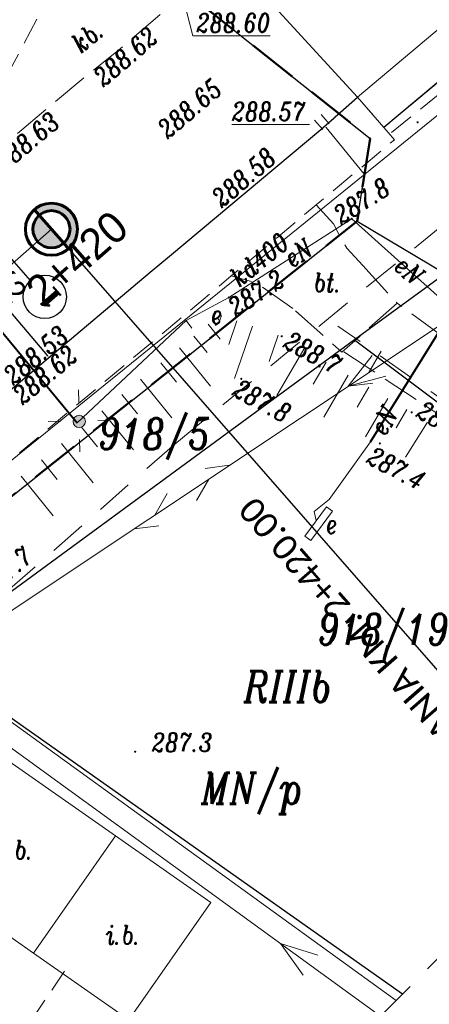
# Model space of a CAD drawing. Header units: metres. Extents: x -1 to 7476305, y 0 to 5497191.
# Tile 110 of 115: x 7475304 to 7475321, y 5497066 to 5497106. Entities that reach past the tile are written whole.
import ezdxf
from ezdxf.enums import TextEntityAlignment as Align

# ---------------------------------------------------------------- set-up
doc = ezdxf.new("R2010")
doc.units = ezdxf.units.M
for name, pattern in [('420-500', [1.5, 1, -0.5]), ('ACAD_ISO04W100', [30, 24, -3, 0, -3]), ('EGBO02-500', [2.5, 1.5, -1]), ('KTCR02-500', [1.5, 1, -0.5]), ('KTJZ01-500', [2, 1.5, -0.5])]:
    doc.linetypes.add(name, pattern=pattern)
for name, color, linetype, lineweight, true_color in [('BUBI03_01', 7, 'Continuous', 5, 0x0a0909), ('BUBZ01_1', 7, 'Continuous', 5, 0x0a0909), ('BUIB12_03', 7, 'Continuous', 5, 0x0a0909), ('EGBD03', 7, 'Continuous', 5, 0x0a0909), ('EGBD03_11', 7, 'Continuous', 5, 0x0a0909), ('EGBK02', 7, 'Continuous', 5, 0x0a0909), ('EGBO02', 7, 'Continuous', 5, 0x0a0909), ('KTCR02', 7, 'Continuous', 5, 0x0a0909), ('KTJZ01', 7, 'Continuous', 5, 0x0a0909), ('KTKR01', 7, 'Continuous', 5, 0x0a0909), ('KTOK01', 7, 'Continuous', 5, 0x0a0909), ('KTOK05_01', 7, 'Continuous', 5, 0x0a0909), ('RTPW01', 7, 'Continuous', 5, 0x0a0909), ('RTPW02', 7, 'Continuous', 5, 0x0a0909), ('suepnn', 7, 'Continuous', 5, 0x0a0909), ('SUOP03_03', 7, 'Continuous', 5, 0x0a0909), ('SUPE_01', 7, 'Continuous', 5, 0x0a0909), ('SUPE_02', 7, 'Continuous', 5, 0x0a0909), ('SUPK_01', 7, 'Continuous', 5, 0x0a0909), ('SUPS01_03', 7, 'Continuous', 5, 0x0a0909), ('SUSM01', 7, 'Continuous', 5, 0x0a0909), ('SUSM04_01_E', 7, 'Continuous', 5, 0x0a0909), ('sutp', 7, 'Continuous', 5, 0x0a0909), ('SUUS05', 7, 'Continuous', 5, 0x0a0909), ('SUUS18_01', 7, 'Continuous', 5, 0x0a0909), ('SUUS18_02', 7, 'Continuous', 5, 0x0a0909)]:
    doc.layers.add(name, color=color, linetype=linetype, lineweight=lineweight, true_color=true_color)
for name, color, linetype in [('C-DROGI-SYTUACJA', 7, 'Continuous'), ('C-DROGI-SYTUACJA-ETYKIETY', 7, 'Continuous'), ('D_Granice pasa drogowego', 30, '420-500'), ('D_wymiary', 7, 'Continuous'), ('S-5_wymiary', 6, 'Continuous')]:
    doc.layers.add(name, color=color, linetype=linetype)
doc.layers.add('D_opis', color=7, linetype='Continuous', lineweight=18, plot=False)
doc.layers.add('S-5_opis_poprzeczka', color=7, linetype='Continuous', lineweight=25)
doc.styles.add('! rom po 1.8mm', font='calibri.ttf', dxfattribs={"height": 0.9})
doc.styles.add('KAMIL', font='calibri.ttf', dxfattribs={"height": 0.75})
doc.styles.add('romans_pochyl', font='calibri.ttf', dxfattribs={"height": 0.75})
doc.styles.add('Style-ITALIC_1250', font='ITALIC_1250.shx')
doc.linetypes.add('KTOK01-500', pattern='A,1.75,[13,dgnlstyle-rozp_2015.shx,S=0.002778,R=0,X=0,Y=0],1.75', length=3.5)
doc.linetypes.add('KTOK05_01-500', pattern='A,3.75,[13,dgnlstyle-rozp_2015.shx,S=0.002778,R=0,X=0,Y=0],3.75', length=7.5)
doc.dimstyles.new('! 500', dxfattribs={"dimscale": 5, "dimtxt": 0.9, "dimasz": 0.18, "dimexe": 0.08, "dimexo": 0.04, "dimgap": 0.07, "dimtad": 1, "dimzin": 1, "dimtxsty": '! rom po 1.8mm', "dimcen": 0.09, "dimclrd": 256, "dimclre": 256, "dimclrt": 256, "dimazin": 1, "dimtfac": 1, "dimtix": 1, "dimtmove": 1, "dimatfit": 1, "dimfxl": 0.2, "dimlwd": -1, "dimlwe": -1, "dimarcsym": 0})

# ---------------------------------------------------------------- blocks, each defined once
blk = doc.blocks.new('*D82')
at = {"layer": 'D_wymiary', "transparency": 16777216}
for p, q in [((7475300.713, 5497098.112), (7475300.728, 5497098.125)), ((7475300.756, 5497098.031), (7475305.574, 5497092.355)), ((7475305.617, 5497092.274), (7475305.662, 5497092.312))]:
    blk.add_line(p, q, dxfattribs=at)
at = {"layer": 'D_wymiary', "lineweight": 30, "transparency": 16777216}
for points in [[(7475300.767, 5497098.04), (7475300.744, 5497098.021), (7475300.697, 5497098.099)], [(7475305.585, 5497092.365), (7475305.562, 5497092.345), (7475305.632, 5497092.286)]]:
    blk.add_solid(points, dxfattribs=at)
at = {"layer": 'Defpoints', "color": 0, "lineweight": 30, "transparency": 16777216}
for p in [(7475300.697, 5497098.099, 288.648), (7475305.602, 5497092.261), (7475305.632, 5497092.286)]:
    blk.add_point(p, dxfattribs=at)
at = {"layer": 'D_wymiary', "lineweight": 30, "transparency": 16777216, "insert": (7475303.614, 5497095.574), "char_height": 0.9, "attachment_point": 5, "rotation": 310.3263, "style": '! rom po 1.8mm'}
blk.add_mtext('7,62', dxfattribs=at)
blk = doc.blocks.new('*D131')
at = {"layer": 'D_opis', "transparency": 16777216}
for p, q in [((7475285.085, 5497071.614), (7475313.148, 5497052.057)), ((7475313.064, 5497052.006), (7475266.284, 5496984.879)), ((7475238.202, 5497004.339), (7475266.265, 5496984.782))]:
    blk.add_line(p, q, dxfattribs=at)
at = {"layer": 'D_opis', "lineweight": 30, "transparency": 16777216}
for points in [[(7475313.051, 5497052.014), (7475313.076, 5497051.997), (7475313.115, 5497052.08)], [(7475266.271, 5496984.888), (7475266.296, 5496984.87), (7475266.232, 5496984.805)]]:
    blk.add_solid(points, dxfattribs=at)
at = {"layer": 'Defpoints', "color": 0, "lineweight": 30, "transparency": 16777216}
for p in [(7475285.068, 5497071.625), (7475238.185, 5497004.351), (7475266.232, 5496984.805)]:
    blk.add_point(p, dxfattribs=at)
at = {"layer": 'D_opis', "lineweight": 30, "transparency": 16777216, "insert": (7475288.525, 5497019.243), "char_height": 0.9, "attachment_point": 5, "rotation": 55.1278, "style": '! rom po 1.8mm'}
blk.add_mtext('istn. chodnik do odtworzenia\\Pdł. 82,00m', dxfattribs=at)
blk = doc.blocks.new('510')
at = {"layer": 'SUSM04_01_E', "linetype": 'Continuous', "lineweight": 13, "true_color": 0x7a7a7a}
h = blk.add_hatch(color=8, dxfattribs=at)
edge = h.paths.add_edge_path()
edge.add_arc((0, 0), 0.25, 0, 360)
at = {"layer": 'SUSM04_01_E', "color": 18, "linetype": 'Continuous', "lineweight": 13, "true_color": 0x0a0909}
blk.add_circle((0, 0), 0.25, dxfattribs=at)
blk = doc.blocks.new('SUSM01')
at = {"layer": 'SUSM01', "color": 18, "linetype": 'Continuous', "lineweight": 13, "true_color": 0x0a0909}
for p, q in [((-0.543, 0.545), (-0.897, 0.899)), ((0.517, 0.545), (0.871, 0.899)), ((-0.897, -0.869), (-0.543, -0.515)), ((0.871, -0.869), (0.517, -0.515))]:
    blk.add_line(p, q, dxfattribs=at)
blk = doc.blocks.new('SUUS18_01')
at = {"color": 1, "linetype": 'Continuous', "lineweight": 13}
blk.add_wipeout([(-0.5, 0.25), (0.5, 0.25), (0.5, -0.25), (-0.5, -0.25)], dxfattribs=at).dxf.layer = 'SUUS18_01'
blk = doc.blocks.new('RTPW02')
at = {"layer": 'RTPW02', "linetype": 'Continuous', "lineweight": 13, "true_color": 0x0a0909}
h = blk.add_hatch(color=18, dxfattribs=at)
edge = h.paths.add_edge_path()
edge.add_arc((0, 0), 0.045, 0, 360)
blk = doc.blocks.new('SUPS01_03')
at = {"layer": 'SUPS01_03', "linetype": 'Continuous', "lineweight": 5, "true_color": 0xfa0000}
h = blk.add_hatch(color=1, dxfattribs=at)
edge = h.paths.add_edge_path()
edge.add_arc((0, 0), 0.045, 0, 360)
blk = doc.blocks.new('RTPW01')
at = {"layer": 'RTPW01', "linetype": 'Continuous', "lineweight": 13, "true_color": 0x0a0909}
h = blk.add_hatch(color=18, dxfattribs=at)
edge = h.paths.add_edge_path()
edge.add_arc((0, 0), 0.045, 0, 360)
blk = doc.blocks.new('MDCP_klauzula')
at = {"layer": 'BUBZ01_1', "color": 252, "linetype": 'Continuous', "lineweight": 18}
for p, q in [((7475312.538, 5497093.754), (7475312.417, 5497093.903)), ((7475312.505, 5497093.913), (7475312.475, 5497093.95)), ((7475312.537, 5497093.782), (7475312.603, 5497093.973)), ((7475312.393, 5497093.575), (7475312.243, 5497093.761)), ((7475312.9, 5497092.804), (7475313.228, 5497093.758)), ((7475313.13, 5497091.437), (7475313.854, 5497093.544)), ((7475314.532, 5497092.125), (7475314.896, 5497093.186)), ((7475312.165, 5497091.128), (7475310.907, 5497092.677)), ((7475314.84, 5497090.751), (7475315.93, 5497092.614)), ((7475310.783, 5497091.287), (7475310.152, 5497092.064)), ((7475316.305, 5497091.2), (7475316.826, 5497092.09)), ((7475310.605, 5497089.844), (7475309.339, 5497091.404)), ((7475316.729, 5497089.871), (7475317.721, 5497091.566)), ((7475318.08, 5497090.271), (7475318.553, 5497091.08)), ((7475309.219, 5497090.008), (7475308.584, 5497090.791)), ((7475318.416, 5497089.085), (7475319.321, 5497090.63)), ((7475309.046, 5497088.56), (7475307.771, 5497090.131)), ((7475319.653, 5497089.438), (7475320.088, 5497090.181)), ((7475307.598, 5497088.682), (7475306.958, 5497089.471)), ((7475320.038, 5497088.257), (7475320.915, 5497089.678)), ((7475307.429, 5497087.228), (7475306.145, 5497088.811)), ((7475305.976, 5497087.356), (7475305.332, 5497088.15)), ((7475305.813, 5497085.897), (7475304.519, 5497087.49))]:
    blk.add_line(p, q, dxfattribs=at)
at = {"layer": 'BUIB12_03', "color": 252, "linetype": 'Continuous', "lineweight": 18, "flags": 128}
for points in [[(7475303.339, 5497076.466), (7475308.325, 5497072.979), (7475305.018, 5497068.251), (7475300.032, 5497071.739), (7475303.339, 5497076.466)], [(7475308.325, 5497072.979), (7475305.018, 5497068.251), (7475308.867, 5497065.56), (7475312.173, 5497070.287), (7475308.325, 5497072.979)]]:
    blk.add_lwpolyline(points, close=True, dxfattribs=at)
at = {"layer": 'EGBD03', "color": 96, "linetype": 'Continuous', "lineweight": 30}
for p, q in [((7475318.081, 5497097.784), (7475318.6, 5497101.12)), ((7475318.081, 5497097.784), (7475321.68, 5497095.64)), ((7475317.98, 5497092.998), (7475334.048, 5497080.9)), ((7475300.571, 5497080.242), (7475319.918, 5497066.604))]:
    blk.add_line(p, q, dxfattribs=at)
at = {"layer": 'EGBO02', "color": 252, "linetype": 'EGBO02-500', "lineweight": 18}
blk.add_line((7475334.547, 5497081.405), (7475317.303, 5497093.551), dxfattribs=at)
at = {"layer": 'EGBO02', "color": 252, "linetype": 'EGBO02-500', "lineweight": 18, "flags": 128}
blk.add_lwpolyline([(7475310.722, 5497088.786), (7475293.365, 5497073.57), (7475280.887, 5497061.635), (7475269.087, 5497050.145), (7475260.656, 5497040.742), (7475252.665, 5497026.697), (7475247.491, 5497016.342), (7475242.529, 5497005.703), (7475231.803, 5496984.157), (7475223.059, 5496966.836), (7475208.823, 5496940.062), (7475188.311, 5496901.265), (7475181.318, 5496888.389), (7475171.576, 5496875.579), (7475162.425, 5496863.399)], dxfattribs=at)
at = {"layer": 'KTCR02', "color": 252, "linetype": 'KTCR02-500', "lineweight": 18}
blk.add_line((7475331.9, 5497111.44), (7475319.41, 5497101.31), dxfattribs=at)
at = {"layer": 'KTCR02', "color": 252, "linetype": 'KTCR02-500', "lineweight": 18, "flags": 128}
blk.add_lwpolyline([(7475318.09, 5497102.78), (7475319.59, 5497101.07), (7475316.43, 5497098.44), (7475313, 5497095.57), (7475302.42, 5497086.74), (7475292.62, 5497078.32), (7475284.25, 5497070.97), (7475282.24, 5497069.06), (7475278.27, 5497065.23), (7475276.37, 5497063.29), (7475271.56, 5497058.19), (7475266.97, 5497052.93), (7475261.4, 5497045.58), (7475256.95, 5497038.97), (7475254.55, 5497035.06), (7475250.74, 5497028.48), (7475249.26, 5497025.96), (7475246.67, 5497021.06), (7475242.67, 5497013.29), (7475239.43, 5497006.85), (7475237.53, 5497003), (7475227.8, 5496982.89)], dxfattribs=at)
at = {"layer": 'KTJZ01', "color": 252, "linetype": 'KTJZ01-500', "lineweight": 18}
blk.add_line((7475318.305, 5497095.988), (7475319.69, 5497094.48), dxfattribs=at)
at = {"layer": 'KTJZ01', "color": 252, "linetype": 'KTJZ01-500', "lineweight": 18, "flags": 128}
for points in [[(7475313.171, 5497108.716), (7475310.87, 5497106.758), (7475308.432, 5497104.668), (7475307.121, 5497103.626), (7475303.186, 5497100.34), (7475299.009, 5497096.579), (7475294.096, 5497092.097)], [(7475303.186, 5497100.34), (7475302.064, 5497101.658), (7475303.543, 5497102.899), (7475305.154, 5497105.935)], [(7475316.43, 5497098.44), (7475317.12, 5497097.67), (7475317.66, 5497096.69), (7475318.305, 5497095.988)], [(7475315.49, 5497094.26), (7475313.99, 5497095.3), (7475313, 5497095.57)], [(7475319.69, 5497094.48), (7475317.46, 5497092.49), (7475315.49, 5497094.26)], [(7475336.702, 5497083.585), (7475330.29, 5497087.96), (7475324.14, 5497091.2), (7475319.69, 5497094.48)], [(7475317.54, 5497092.51), (7475323.26, 5497088.74), (7475331.01, 5497083.74), (7475334.457, 5497081.314)], [(7475298.185, 5497057.692), (7475300.669, 5497059.267), (7475306.269, 5497067.518)]]:
    blk.add_lwpolyline(points, dxfattribs=at)
at = {"layer": 'KTOK01', "color": 252, "linetype": 'KTOK01-500', "lineweight": 18}
blk.add_line((7475331.56, 5497111.97), (7475319.16, 5497101.58), dxfattribs=at)
at = {"layer": 'KTOK05_01', "color": 252, "linetype": 'KTOK05_01-500', "lineweight": 18}
blk.add_line((7475298.982, 5497081.291), (7475319.657, 5497066.34), dxfattribs=at)
at = {"layer": 'suepnn', "color": 1, "linetype": 'Continuous', "lineweight": 13, "true_color": 0xfa0000}
blk.add_line((7475300.133, 5497079.412), (7475319.029, 5497065.705), dxfattribs=at)
at = {"layer": 'suepnn', "color": 1, "linetype": 'Continuous', "lineweight": 13, "true_color": 0xfa0000, "flags": 128}
for points in [[(7475319.244, 5497091.534), (7475317.718, 5497091.119), (7475318.689, 5497092.367)], [(7475315.903, 5497067.355), (7475314.982, 5497068.64), (7475316.49, 5497068.164)]]:
    blk.add_lwpolyline(points, dxfattribs=at)
at = {"layer": 'SUOP03_03', "color": 1, "linetype": 'Continuous', "lineweight": 40, "true_color": 0xfa0000}
blk.add_line((7475299.1, 5497098.91), (7475306.78, 5497089.64), dxfattribs=at)
at = {"layer": 'SUOP03_03', "color": 18, "linetype": 'Continuous', "lineweight": 40, "true_color": 0x0a0909}
blk.add_line((7475318.623, 5497088.874), (7475321.52, 5497093.545), dxfattribs=at)
at = {"layer": 'SUPE_01', "color": 1, "linetype": 'Continuous', "lineweight": 13, "true_color": 0xfa0000, "flags": 128}
blk.add_lwpolyline([(7475321.88, 5497093.89), (7475321.52, 5497093.545), (7475318.623, 5497088.874), (7475316.955, 5497086.552), (7475316.342, 5497086.074), (7475316.427, 5497085.699)], dxfattribs=at)
at = {"layer": 'SUPK_01', "color": 36, "linetype": 'Continuous', "lineweight": 13, "true_color": 0x803300}
blk.add_line((7475316.66, 5497101.78), (7475318.373, 5497099.662), dxfattribs=at)
at = {"layer": 'sutp', "color": 30, "linetype": 'Continuous', "lineweight": 13, "true_color": 0xff9100}
for p, q in [((7475318.55, 5497091.673), (7475319.047, 5497092.541)), ((7475317.718, 5497091.119), (7475318.71, 5497091.243)), ((7475312.932, 5497087.933), (7475311.939, 5497087.809)), ((7475312.099, 5497087.379), (7475311.602, 5497086.511)), ((7475309.914, 5497085.924), (7475310.41, 5497086.792)), ((7475309.081, 5497085.369), (7475310.074, 5497085.493))]:
    blk.add_line(p, q, dxfattribs=at)
at = {"layer": 'SUUS05', "color": 252, "linetype": 'Continuous', "lineweight": 18, "flags": 128}
for points in [[(7475311.099, 5497106.62), (7475311.442, 5497105.257), (7475311.592, 5497105.257)], [(7475316.66, 5497101.78), (7475316.152, 5497101.685), (7475316.002, 5497101.685)]]:
    blk.add_lwpolyline(points, dxfattribs=at)
at = {"layer": 'SUUS18_02', "color": 252, "linetype": 'Continuous', "lineweight": 18, "flags": 128}
blk.add_lwpolyline([(7475316.845, 5497086.255), (7475315.968, 5497085.068), (7475316.214, 5497084.893), (7475317.088, 5497086.076), (7475316.845, 5497086.255)], close=True, dxfattribs=at)
at = {"layer": 'RTPW01', "color": 252, "linetype": 'Continuous', "lineweight": 18}
for p in [(7475320.521, 5497101.771), (7475315.035, 5497093.138), (7475313.404, 5497091.42), (7475320.28, 5497090.069), (7475318.997, 5497088.814), (7475309.119, 5497076.377)]:
    blk.add_blockref('RTPW01', p, dxfattribs=at)
at = {"layer": 'RTPW02', "color": 252, "linetype": 'Continuous', "lineweight": 18}
for p in [(7475308.432, 5497104.668), (7475310.834, 5497101.481), (7475312.672, 5497098.518)]:
    blk.add_blockref('RTPW02', p, dxfattribs=at)
at = {"layer": 'SUPS01_03', "color": 252, "linetype": 'Continuous', "lineweight": 18}
for p in [(7475317.86, 5497097.88), (7475312.9, 5497094.7)]:
    blk.add_blockref('SUPS01_03', p, dxfattribs=at)
at = {"layer": 'SUSM01', "color": 252, "linetype": 'Continuous', "lineweight": 18, "rotation": 316.1940033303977}
blk.add_blockref('SUSM01', (7475306.861, 5497089.704), dxfattribs=at)
at = {"layer": 'SUSM04_01_E', "color": 252, "linetype": 'Continuous', "lineweight": 18}
blk.add_blockref('510', (7475306.861, 5497089.704), dxfattribs=at)
at = {"layer": 'BUIB12_03', "color": 252, "linetype": 'Continuous', "lineweight": 18, "style": 'Style-ITALIC_1250', "width": 0.8}
for p in [(7475303.623, 5497072.046), (7475307.949, 5497068.613)]:
    blk.add_text('i.b.', height=0.75, dxfattribs=at).set_placement(p)
at = {"layer": 'EGBD03', "color": 96, "linetype": 'Continuous', "lineweight": 30, "style": 'Style-ITALIC_1250', "width": 0.8}
for s, p in [('918/5', (7475307.63, 5497088.579)), ('918/19', (7475316.489, 5497080.695))]:
    blk.add_text(s, height=1.25, dxfattribs=at).set_placement(p)
at = {"layer": 'EGBD03_11', "color": 252, "linetype": 'Continuous', "lineweight": 18, "style": 'Style-ITALIC_1250', "width": 0.8}
blk.add_text('MN/p', height=1.25, dxfattribs=at).set_placement((7475311.789, 5497074.27))
at = {"layer": 'EGBK02', "color": 252, "linetype": 'Continuous', "lineweight": 18, "style": 'Style-ITALIC_1250', "width": 0.8}
blk.add_text('RIIIb', height=1.25, dxfattribs=at).set_placement((7475313.505, 5497078.379))
at = {"layer": 'KTJZ01', "color": 252, "linetype": 'Continuous', "lineweight": 18, "style": 'Style-ITALIC_1250', "width": 0.8}
blk.add_text('kb.', height=0.75, rotation=39.8642, dxfattribs=at).set_placement((7475306.942, 5497104.533))
blk.add_text('bt.', height=0.75, dxfattribs=at).set_placement((7475316.323, 5497094.929))
at = {"layer": 'RTPW01', "color": 252, "linetype": 'Continuous', "lineweight": 18, "style": 'Style-ITALIC_1250', "width": 0.8}
for s, rotation, p in [('288.7', 331.871, (7475315.043, 5497092.717)), ('287.8', 331.871, (7475312.992, 5497090.781)), ('288.2', 331.871, (7475320.41, 5497089.908)), ('287.4', 331.871, (7475318.403, 5497088.06)), ('287.7', 39.4735, (7475303.17, 5497082.586))]:
    blk.add_text(s, height=0.75, rotation=rotation, dxfattribs=at).set_placement(p)
blk.add_text('287.3', height=0.75, dxfattribs=at).set_placement((7475309.792, 5497076.38))
at = {"layer": 'RTPW02', "color": 252, "linetype": 'Continuous', "lineweight": 18, "style": 'Style-ITALIC_1250', "width": 0.8}
for s, rotation, p in [('288.62', 40.5949, (7475307.841, 5497103.166)), ('288.65', 40.5949, (7475310.43, 5497101.07)), ('288.63', 39.8642, (7475303.846, 5497099.754)), ('288.58', 40.5949, (7475312.612, 5497098.291)), ('288.53', 39.8642, (7475304.201, 5497091.133)), ('288.62', 39.8642, (7475304.575, 5497090.343))]:
    blk.add_text(s, height=0.75, rotation=rotation, dxfattribs=at).set_placement(p)
at = {"layer": 'SUPE_01', "color": 1, "linetype": 'Continuous', "lineweight": 13, "true_color": 0xfa0000, "style": 'Style-ITALIC_1250', "width": 0.8}
blk.add_text('eN', height=0.75, rotation=58.1924, dxfattribs=at).set_placement((7475319.165, 5497089.748), align=Align.MIDDLE_CENTER)
at = {"layer": 'SUPE_02', "color": 1, "linetype": 'Continuous', "lineweight": 13, "true_color": 0xfa0000, "style": 'Style-ITALIC_1250', "width": 0.8}
for rotation, p in [(32.6651, (7475315.71, 5497096.502)), (318.1247, (7475320.185, 5497095.796))]:
    blk.add_text('eN', height=0.75, rotation=rotation, dxfattribs=at).set_placement(p, align=Align.MIDDLE_CENTER)
at = {"layer": 'SUPK_01', "color": 36, "linetype": 'Continuous', "lineweight": 13, "true_color": 0x803300, "style": 'Style-ITALIC_1250', "width": 0.8}
blk.add_text('kd400', height=0.75, rotation=38.9623, dxfattribs=at).set_placement((7475314.135, 5497096.235), align=Align.MIDDLE_CENTER)
at = {"layer": 'SUPS01_03', "color": 252, "linetype": 'Continuous', "lineweight": 18, "style": 'Style-ITALIC_1250', "width": 0.8}
for s, p in [('287.8', (7475317.436, 5497097.62)), ('287.2', (7475313.175, 5497093.91))]:
    blk.add_text(s, height=0.75, rotation=32.6651, dxfattribs=at).set_placement(p)
at = {"layer": 'SUUS05', "color": 252, "linetype": 'Continuous', "lineweight": 18, "style": 'Style-ITALIC_1250', "width": 0.8}
blk.add_text('%%u288.60%%U', height=0.75, dxfattribs=at).set_placement((7475311.592, 5497105.407))
at = {"layer": 'SUUS18_01', "color": 1, "linetype": 'Continuous', "lineweight": 13, "style": 'Style-ITALIC_1250', "width": 0.8}
blk.add_text('e', height=0.75, dxfattribs=at).set_placement((7475312.181, 5497093.641))
at = {"layer": 'SUUS18_02', "color": 252, "linetype": 'Continuous', "lineweight": 18, "style": 'Style-ITALIC_1250', "width": 0.8}
blk.add_text('e', height=0.75, dxfattribs=at).set_placement((7475316.818, 5497085.183))
at = {"layer": 'SUUS18_01', "color": 1, "linetype": 'Continuous', "lineweight": 13, "rotation": 36.58363073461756}
blk.add_blockref('SUUS18_01', (7475311.472, 5497093.464), dxfattribs=at)
at = {"layer": 'BUBZ01_1', "color": 252, "linetype": 'Continuous', "lineweight": 18}
for p, q in [((7475312.551, 5497093.025), (7475312.068, 5497093.62)), ((7475312.031, 5497092.479), (7475311.488, 5497093.148))]:
    blk.add_line(p, q, dxfattribs=at)
at = {"layer": 'EGBD03', "color": 96, "linetype": 'Continuous', "lineweight": 30, "flags": 128}
for points in [[(7475283.737, 5497068.192), (7475289.77, 5497074.68), (7475298.288, 5497082.039), (7475318.081, 5497097.784)], [(7475321.648, 5497095.668), (7475317.98, 5497092.998), (7475300.571, 5497080.242), (7475283.737, 5497068.192)]]:
    blk.add_lwpolyline(points, dxfattribs=at)
at = {"layer": 'suepnn', "color": 1, "linetype": 'Continuous', "lineweight": 13, "true_color": 0xfa0000}
blk.add_line((7475300.133, 5497079.412), (7475321.88, 5497093.89), dxfattribs=at)
at = {"layer": 'SUPE_02', "color": 1, "linetype": 'Continuous', "lineweight": 13, "true_color": 0xfa0000, "flags": 128}
for points in [[(7475301.316, 5497100.85), (7475299.1, 5497098.91), (7475306.78, 5497089.64), (7475311.18, 5497093.77), (7475311.409, 5497093.464)], [(7475311.18, 5497093.77), (7475312.9, 5497094.7), (7475317.86, 5497097.88), (7475322.11, 5497094.07)]]:
    blk.add_lwpolyline(points, dxfattribs=at)
at = {"layer": 'SUPK_01', "color": 36, "linetype": 'Continuous', "lineweight": 13, "true_color": 0x803300}
blk.add_line((7475283.66, 5497071.59), (7475321.861, 5497102.483), dxfattribs=at)
at = {"layer": 'sutp', "color": 30, "linetype": 'Continuous', "lineweight": 13, "true_color": 0xff9100}
blk.add_line((7475300.133, 5497079.412), (7475321.88, 5497093.89), dxfattribs=at)
at = {"color": 252, "linetype": 'Continuous', "lineweight": 13}
blk.add_wipeout([(7475316.447, 5497101.263), (7475317.201, 5497101.919), (7475316.873, 5497102.297), (7475316.119, 5497101.641)], dxfattribs=at).dxf.layer = 'SUUS05'
at = {"layer": 'BUBI03_01', "color": 252, "linetype": 'Continuous', "lineweight": 18, "flags": 128}
blk.add_lwpolyline([(7475311.59, 5497109.87), (7475318.09, 5497102.78), (7475319.156, 5497101.565), (7475319.74, 5497102.05), (7475331.682, 5497111.977)], dxfattribs=at)
at = {"layer": 'EGBD03', "color": 96, "linetype": 'Continuous', "lineweight": 30}
blk.add_line((7475308.342, 5497109.277), (7475318.6, 5497101.12), dxfattribs=at)
at = {"layer": 'EGBO02', "color": 252, "linetype": 'EGBO02-500', "lineweight": 18, "flags": 128}
blk.add_lwpolyline([(7474841.222, 5496643.003), (7474887.135, 5496580.225), (7474952.717, 5496636.531), (7475011.487, 5496696.697), (7475042.452, 5496728.267), (7475075.818, 5496754.639), (7475151.981, 5496814.306), (7475207.79, 5496879.799), (7475244.471, 5496937.344), (7475261.934, 5496992.564), (7475290.267, 5497036.604), (7475361.871, 5497109.05), (7475312.93, 5497156.379), (7475281.54, 5497123.712), (7475238.605, 5497076.129), (7475203.102, 5497029.307), (7475176.13, 5496968.87), (7475152.282, 5496929.365), (7475127.016, 5496890.885), (7475061.018, 5496837.939), (7474956.291, 5496739.91), (7474841.222, 5496643.003)], close=True, dxfattribs=at)
blk.add_lwpolyline([(7475310.722, 5497088.786), (7475325.41, 5497100.791), (7475333.785, 5497108.224), (7475345.851, 5497105.478), (7475353.298, 5497100.376)], dxfattribs=at)
at = {"layer": 'KTKR01', "color": 252, "linetype": 'Continuous', "lineweight": 18, "flags": 128}
blk.add_lwpolyline([(7475248.4, 5497028.94), (7475252.58, 5497036.21), (7475255.06, 5497040.12), (7475259.57, 5497046.81), (7475265.36, 5497054.54), (7475270, 5497059.8), (7475274.82, 5497064.93), (7475281.29, 5497071.24), (7475282.05, 5497071.93), (7475291.36, 5497080.2), (7475300.96, 5497088.36), (7475309.73, 5497095.73), (7475310.51, 5497096.37), (7475316.61, 5497101.48), (7475318.09, 5497102.78), (7475330.5, 5497113.22)], dxfattribs=at)
at = {"layer": 'SUUS05', "color": 252, "linetype": 'Continuous', "lineweight": 13}
for p, q in [((7475316.692, 5497101.477), (7475316.364, 5497101.854)), ((7475316.628, 5497102.083), (7475316.956, 5497101.706))]:
    blk.add_line(p, q, dxfattribs=at)
at = {"layer": 'SUUS05', "color": 252, "linetype": 'Continuous', "lineweight": 18, "style": 'Style-ITALIC_1250', "width": 0.8}
blk.add_text('%%u288.57%%U', height=0.75, dxfattribs=at).set_placement((7475316.002, 5497101.835), align=Align.RIGHT)
blk = doc.blocks.new('kilometraz')
at = {"linetype": 'ByBlock', "lineweight": -2}
blk.add_hatch(color=0, dxfattribs=at).paths.add_polyline_path([(0, -0.5, 0.414214), (0.5, 0, 0.414214), (0, 0.5)])
at = {"color": 0, "linetype": 'ByBlock', "lineweight": -2}
blk.add_line((0, 0.5), (0, -0.5), dxfattribs=at)
blk.add_circle((0, 0), 0.5, dxfattribs=at)
blk = doc.blocks.new('kilometraz2')
at = {"linetype": 'ByBlock', "lineweight": -2}
for points in [[(0, 0.5), (0, 0.7, 0.414214), (-0.7, 0, 0.414214), (0, -0.7), (0, -0.5, -0.414214), (-0.5, 0, -0.414214)], [(0, -0.5, 0.414214), (0.5, 0, 0.414214), (0, 0.5)]]:
    blk.add_hatch(color=0, dxfattribs=at).paths.add_polyline_path(points)
at = {"color": 0, "linetype": 'ByBlock', "lineweight": -2}
for p, q in [((0, 0.5), (0, 0.7)), ((0, 0.5), (0, -0.5)), ((0, -0.5), (0, -0.7))]:
    blk.add_line(p, q, dxfattribs=at)
for radius in [0.7, 0.5]:
    blk.add_circle((0, 0), radius, dxfattribs=at)
blk = doc.blocks.new('kolo')
at = {"layer": 'S-5_wymiary'}
blk.add_circle((-0.91, 0), 0.91, dxfattribs=at)

msp = doc.modelspace()

# ---------------------------------------------------------------- linework, layer by layer
at = {"layer": 'D_Granice pasa drogowego', "lineweight": 50, "ltscale": 2, "flags": 128}
msp.add_lwpolyline([(7474871.194, 5496602.021), (7474875.844, 5496605.985), (7474886.51, 5496614.328), (7474893.187, 5496619.551), (7474906.364, 5496629.859), (7474908.002, 5496630.38), (7474914.804, 5496638.74), (7474928.905, 5496651.777), (7474946.406, 5496669.552), (7474957.321, 5496680.639), (7474994.148, 5496718.045), (7475014.642, 5496738.841), (7475028.014, 5496750.844), (7475033.755, 5496755.998), (7475037.841, 5496759.479), (7475046.672, 5496767.002), (7475050.423, 5496770.198), (7475056.626, 5496775.2), (7475065.197, 5496781.478), (7475069.506, 5496784.668), (7475083.953, 5496795.64), (7475091.313, 5496801.229), (7475097.69, 5496806.073), (7475103.398, 5496810.407), (7475110.576, 5496816.081), (7475114.68, 5496819.326), (7475120.064, 5496824.042), (7475130.991, 5496833.37), (7475144.36, 5496846.35), (7475159.914, 5496864.742), (7475165.321, 5496871.433), (7475168.549, 5496875.377), (7475175.09, 5496884.328), (7475189.457, 5496903.989), (7475193.179, 5496911.075), (7475198.108, 5496920.456), (7475202.904, 5496929.586), (7475209.984, 5496944.676), (7475224.229, 5496974.661), (7475228.871, 5496985.456), (7475234.774, 5496999.181), (7475235.211, 5497000), (7475244.883, 5497018.143), (7475247.158, 5497021.622), (7475253.509, 5497032.362), (7475263.655, 5497046.357), (7475275.03, 5497059.7), (7475278.404, 5497063.267), (7475280.249, 5497065.127), (7475283.737, 5497068.192), (7475289.77, 5497074.68), (7475292.049, 5497076.649), (7475298.288, 5497082.039), (7475318.081, 5497097.784), (7475318.6, 5497101.12), (7475308.342, 5497109.277), (7475299.764, 5497105.915), (7475300.031, 5497102.685), (7475290.434, 5497094.878), (7475285.765, 5497091.08), (7475277.631, 5497083.259), (7475263.588, 5497069.572), (7475259.571, 5497065.54), (7475255.16, 5497060.7), (7475248.447, 5497051.193), (7475241.071, 5497040.575), (7475236.851, 5497034.5), (7475232.87, 5497026.192), (7475228.603, 5497017.286), (7475222.129, 5497003.773), (7475221.6, 5497002.67), (7475223.058, 5497002.07), (7475222.491, 5496999.056), (7475222.104, 5496998.239), (7475217.488, 5496988.479), (7475214.662, 5496982.503), (7475211.997, 5496976.871), (7475210.402, 5496973.497), (7475207.108, 5496966.534), (7475200.594, 5496952.761), (7475195.041, 5496942.357), (7475186.706, 5496926.741), (7475181.863, 5496917.665), (7475180.812, 5496915.697), (7475174.258, 5496906.159), (7475161.354, 5496887.311), (7475156.287, 5496881.059), (7475137.148, 5496857.357), (7475129.378, 5496848.794), (7475126.377, 5496845.473), (7475122.357, 5496841.906), (7475113.346, 5496833.897), (7475108.201, 5496829.327), (7475103.572, 5496825.562), (7475101.251, 5496823.675), (7475097.151, 5496820.343), (7475092.412, 5496817.061), (7475083.189, 5496810.712), (7475063.35, 5496796.429), (7475055.25, 5496790.597), (7475035.25, 5496773.04), (7475032.26, 5496770.67), (7475010.572, 5496750.962), (7475002.025, 5496743.149), (7474993.311, 5496735.182), (7474991.33, 5496733.29), (7474987.11, 5496729.262), (7474981.728, 5496724.125), (7474978.688, 5496721.224), (7474975.041, 5496717.744), (7474967.615, 5496710.352), (7474955.357, 5496698.026), (7474948.808, 5496691.442), (7474943.173, 5496685.776), (7474941.426, 5496684.019), (7474940.056, 5496682.642), (7474939.655, 5496682.287), (7474931.483, 5496675.053), (7474923.147, 5496667.674), (7474919.881, 5496664.783), (7474908.976, 5496655.13), (7474905.9, 5496652.407), (7474901.86, 5496653.48)], dxfattribs=at)

# ---------------------------------------------------------------- dimensions: what is measured, and where the dimension line sits
at = {"layer": 'D_opis', "lineweight": 30}
dim = msp.add_aligned_dim(p1=(7475285.068, 5497071.625), p2=(7475238.185, 5497004.351), distance=34.186, text='istn. chodnik do odtworzenia\\Pdł. <>m', dimstyle='! 500', override={"dimscale": 0.5}, dxfattribs=at)
dim.commit()
dim.dimension.update_dxf_attribs({"geometry": '*D131', "text_midpoint": (7475288.525, 5497019.243)})
at = {"layer": 'D_wymiary', "color": 18, "lineweight": 30, "true_color": 0x000000}
dim = msp.add_linear_dim(base=(7475305.632, 5497092.286), p1=(7475300.697, 5497098.099, 288.648), p2=(7475305.602, 5497092.261), angle=130.3263, dimstyle='! 500', override={"dimscale": 0.5}, dxfattribs=at)
dim.commit()
dim.dimension.update_dxf_attribs({"geometry": '*D82', "text_midpoint": (7475303.614, 5497095.574)})

# ---------------------------------------------------------------- next in the draw order: block references
at = {"layer": 'RTPW01', "color": 18, "lineweight": 30, "true_color": 0x000000}
msp.add_blockref('MDCP_klauzula', (0, 0), dxfattribs=at)

# ---------------------------------------------------------------- next in the draw order: linework, layer by layer
at = {"layer": 'C-DROGI-SYTUACJA', "color": 1, "linetype": 'ACAD_ISO04W100', "lineweight": 15, "ltscale": 0.5, "flags": 128}
msp.add_lwpolyline([(7475305.74, 5497097.457), (7475278.592, 5497073.701), (7475274.574, 5497069.901)], dxfattribs=at)
at = {"layer": 'C-DROGI-SYTUACJA', "color": 7, "linetype": 'Continuous', "lineweight": 30}
msp.add_polyline3d([(7475248.4, 5497028.94, 288.523), (7475252.58, 5497036.21, 288.506), (7475255.06, 5497040.12, 288.492), (7475259.57, 5497046.81, 288.489), (7475265.36, 5497054.54, 288.487), (7475270, 5497059.8, 288.506), (7475274.82, 5497064.93, 288.488), (7475281.29, 5497071.24, 288.472), (7475282.05, 5497071.93, 288.462), (7475291.36, 5497080.2, 288.515), (7475300.96, 5497088.36, 288.589), (7475309.73, 5497095.73, 289.14), (7475310.51, 5497096.37, 289.096), (7475316.61, 5497101.48, 288.628), (7475318.09, 5497102.78, 288.645)], dxfattribs=at)
at = {"layer": 'C-DROGI-SYTUACJA-ETYKIETY', "color": 1, "linetype": 'Continuous', "lineweight": -3}
msp.add_line((7475305.74, 5497097.457), (7475332.081, 5497067.355), dxfattribs=at)
at = {"layer": 'S-5_opis_poprzeczka', "color": 7, "linetype": 'Continuous', "lineweight": 25}
msp.add_lwpolyline([(7475304.893, 5497095.387), (7475304.235, 5497096.14), (7475297.649, 5497103.665)], dxfattribs=at)

# ---------------------------------------------------------------- next in the draw order: block references
at = {"layer": 'C-DROGI-SYTUACJA-ETYKIETY', "color": 7, "linetype": 'Continuous', "lineweight": 60, "xscale": 1.5, "yscale": 1.5, "zscale": 1.5, "rotation": 221.187808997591}
for name in ['kilometraz2', 'kilometraz']:
    msp.add_blockref(name, (7475305.74, 5497097.457), dxfattribs=at)
at = {"layer": 'S-5_opis_poprzeczka', "color": 7, "linetype": 'Continuous', "lineweight": 25, "xscale": 0.9614294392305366, "yscale": 0.9614294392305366, "zscale": 0.9614294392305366, "rotation": 131.1878089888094}
msp.add_blockref('kolo', (7475304.893, 5497095.387), dxfattribs=at)

# ---------------------------------------------------------------- next in the draw order: texts
at = {"layer": 'C-DROGI-SYTUACJA-ETYKIETY', "color": 7, "linetype": 'Continuous', "lineweight": -3, "insert": (7475306.357, 5497096.751), "char_height": 1.25, "attachment_point": 2, "rotation": 41.1878}
msp.add_mtext('2+420', dxfattribs=at)
msp.add_mtext('2+420', dxfattribs=at)
at = {"layer": 'C-DROGI-SYTUACJA-ETYKIETY', "color": 1, "linetype": 'Continuous', "lineweight": -3, "insert": (7475331.414, 5497067.187), "char_height": 1, "attachment_point": 7, "rotation": 131.1878, "style": 'KAMIL'}
msp.add_mtext('POCZĄTEK OPRACOWANIA{\\fCalibri|b0|i0|c238|p34; KM: }2+420.00', dxfattribs=at)
at = {"layer": 'S-5_opis_poprzeczka', "color": 7, "linetype": 'Continuous', "lineweight": 25, "insert": (7475306.263, 5497094.676), "char_height": 0.9, "attachment_point": 7, "rotation": 131.1878, "style": 'romans_pochyl'}
msp.add_mtext('{\\fCalibri|b0|i0|c238|p34;1}', dxfattribs=at)

doc.saveas('drawing.dxf')
